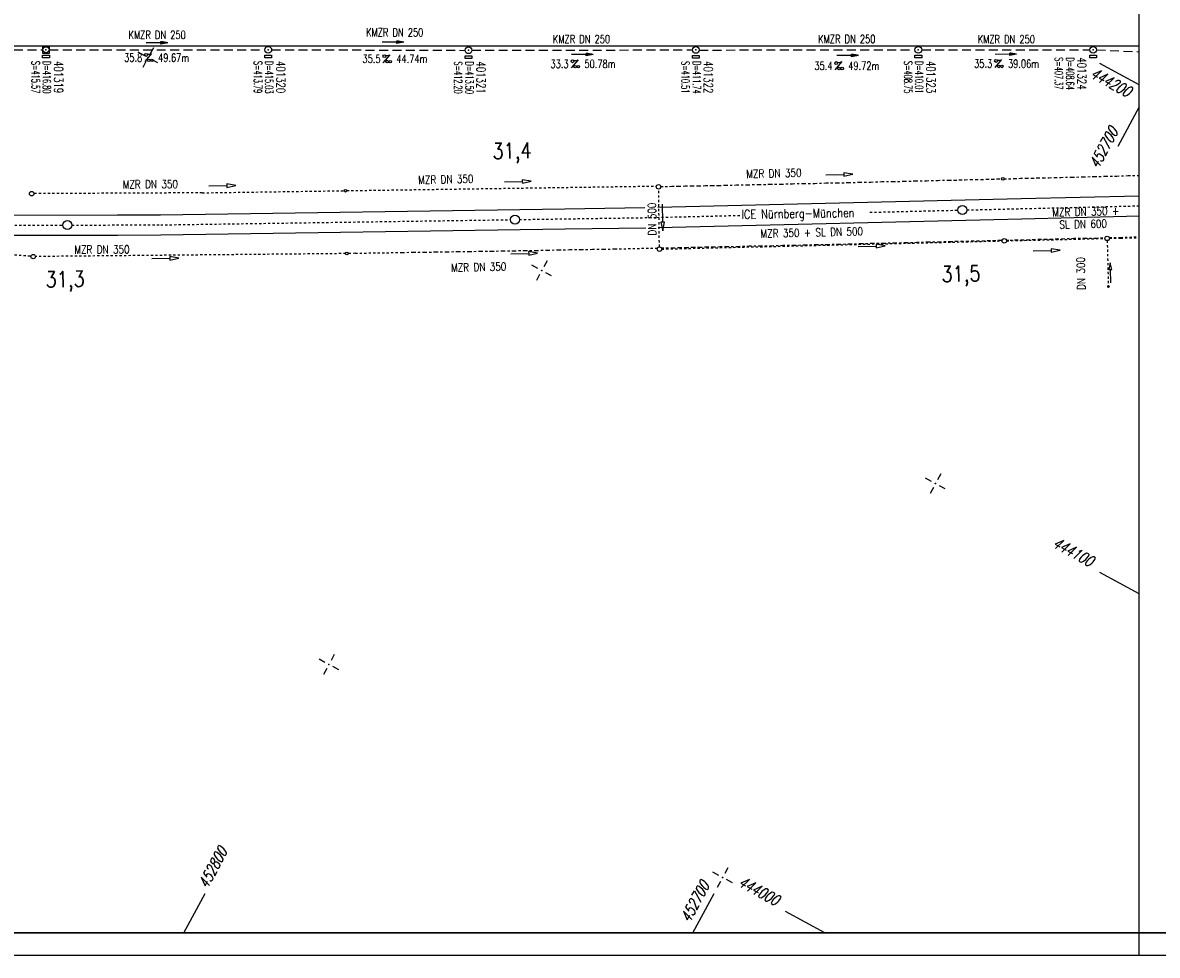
# Model space of a CAD drawing. Extents: x 0 to 1135, y 0 to 420.
# Tile 13 of 39: x 701 to 954, y 0 to 208. Entities that reach past the tile are written whole.
import ezdxf
from ezdxf.enums import TextEntityAlignment as Align

# ---------------------------------------------------------------- set-up
doc = ezdxf.new("R2010")
doc.units = 0
doc.header["$LTSCALE"] = 2
doc.header["$MEASUREMENT"] = 0
for name, pattern in [('ACAD_ISO03W100', [0.5, 0.25, -0.25]), ('ACAD_ISO05W100', [0.5, 0.25, -0.25]), ('ACAD_ISO10W100W', [0.5, 0.25, -0.25]), ('AUSGEZOGEN', [0]), ('GESTRICH-X2', [1.5, 1, -0.5]), ('STRICHLINIEX2', [0.5, 0.25, -0.25])]:
    doc.linetypes.add(name, pattern=pattern)
doc.layers.get('0').update_dxf_attribs({"linetype": 'AUSGEZOGEN'})
for name, color, linetype in [('Bahnachse', 7, 'CONTINUOUS'), ('Durchlaesse', 15, 'CONTINUOUS'), ('FBR', 8, 'CONTINUOUS'), ('Gleisachsen', 7, 'CONTINUOUS'), ('KANAL', 7, 'GESTRICH-X2'), ('NETZ', 250, 'CONTINUOUS'), ('PFEIL', 7, 'CONTINUOUS'), ('RAHMEN', 250, 'AUSGEZOGEN'), ('SCHACHTNR', 6, 'CONTINUOUS'), ('SCHRIFT', 7, 'CONTINUOUS'), ('SCHSYMBOL', 7, 'CONTINUOUS'), ('TEXTO', 4, 'CONTINUOUS'), ('TEXTU', 4, 'CONTINUOUS'), ('Tiefenentwaesserung_und_Sammell', 15, 'CONTINUOUS')]:
    doc.layers.add(name, color=color, linetype=linetype)
doc.styles.add('ROMANS', font='romans.shx', dxfattribs={"width": 0.8})

# ---------------------------------------------------------------- blocks, each defined once
blk = doc.blocks.new('IKR')
at = {"color": 0}
for p, q in [((-2.5, 0), (-1, 0)), ((0, 1), (0, 2.5)), ((1, 0), (2.5, 0)), ((0, -2.5), (0, -1))]:
    blk.add_line(p, q, dxfattribs=at)
blk.add_circle((0, 0), 0.05, dxfattribs=at)
blk.add_point((0, 0), dxfattribs=at)
blk = doc.blocks.new('GST')
at = {"color": 0}
blk.add_circle((0, 0), 0.75, dxfattribs=at)
blk.add_point((0, 0), dxfattribs=at)
blk = doc.blocks.new('17')
blk.add_lwpolyline([(-0.76, -1.22), (0.75, -1.22), (0.75, -1.8), (-0.76, -1.8)], close=True)
blk.add_blockref('GST', (0, 0))
blk = doc.blocks.new('PROM')
blk.add_line((1.57, 1.82), (0.02, 0.02))
for centre, radius in [((0.32, 1.51), 0.317), ((0.94, 0.29), 0.283), ((1.64, 0.29), 0.283)]:
    blk.add_circle(centre, radius)
blk.add_arc((0.99, 2.68), 1.03, 239.1414, 303.3549)
blk = doc.blocks.new('PFEIL2')
at = {"color": 0}
for p, q in [((0.88, 0), (-2.4, -0.01)), ((0.88, -0.27), (0.88, 0.28)), ((0.88, 0.28), (2.43, 0.01)), ((0.91, 0.27), (0.88, 0.26)), ((0.97, 0.26), (0.88, 0.25)), ((1.02, 0.25), (0.88, 0.23)), ((1.07, 0.24), (0.88, 0.21)), ((1.13, 0.23), (0.88, 0.19)), ((1.18, 0.22), (0.88, 0.17)), ((1.24, 0.21), (0.88, 0.15)), ((1.29, 0.21), (0.88, 0.14)), ((1.34, 0.2), (0.88, 0.12)), ((1.4, 0.19), (0.88, 0.1)), ((1.45, 0.18), (0.88, 0.08)), ((1.51, 0.17), (0.88, 0.06)), ((1.56, 0.16), (0.88, 0.04)), ((1.61, 0.15), (0.88, 0.02)), ((1.67, 0.14), (0.88, 0.01)), ((1.72, 0.13), (0.88, -0.01)), ((1.78, 0.12), (0.88, -0.03)), ((1.83, 0.11), (0.88, -0.05)), ((1.88, 0.1), (0.88, -0.07)), ((1.94, 0.09), (0.88, -0.09)), ((2.05, 0.08), (0.88, -0.12)), ((1.99, 0.08), (0.88, -0.11)), ((2.1, 0.07), (0.88, -0.14)), ((2.15, 0.06), (0.88, -0.16)), ((2.21, 0.05), (0.88, -0.18)), ((2.26, 0.04), (0.88, -0.2)), ((2.32, 0.03), (0.88, -0.22)), ((2.37, 0.02), (0.88, -0.23)), ((2.42, 0.01), (0.88, -0.25)), ((2.43, 0.01), (0.88, -0.27))]:
    blk.add_line(p, q, dxfattribs=at)
blk = doc.blocks.new('27')
at = {"color": 0}
for points in [[(-0.75, -0.75), (0.75, -0.75), (0.75, 0.75), (-0.75, 0.75)], [(-0.76, -1.22), (0.75, -1.22), (0.75, -1.8), (-0.76, -1.8)]]:
    blk.add_lwpolyline(points, close=True, dxfattribs=at)
blk.add_circle((0, 0), 0.676, dxfattribs=at)
blk.add_point((0, 0), dxfattribs=at)

msp = doc.modelspace()

# ---------------------------------------------------------------- linework, layer by layer
at = {"layer": 'Bahnachse', "linetype": 'ACAD_ISO10W100W'}
for points in [[(911.51, 166.45), (950, 167.37)], [(842.26, 164.79), (861.08, 165.24)], [(889.85, 165.93), (909.51, 166.4)], [(711.54, 163.07), (731.38, 163.11), (809.53, 164.28)], [(811.53, 164.31), (842.26, 164.77)]]:
    msp.add_lwpolyline(points, dxfattribs=at)
at = {"layer": 'Bahnachse', "linetype": 'ACAD_ISO05W100'}
msp.add_lwpolyline([(684.76, 163.03), (709.54, 163.07)], dxfattribs=at)
at = {"layer": 'Bahnachse', "linetype": 'Continuous'}
for centre in [(910.51, 166.42), (810.53, 164.29), (710.54, 163.07)]:
    msp.add_circle(centre, 1, dxfattribs=at)
at = {"layer": 'Durchlaesse', "linetype": 'STRICHLINIEX2'}
for p, q in [((842.81, 158.21), (842.64, 171.12)), ((842.65, 170.39), (842.65, 170.49)), ((942.85, 159.59), (943.13, 149.14))]:
    msp.add_line(p, q, dxfattribs=at)
at = {"layer": 'Durchlaesse', "linetype": 'Continuous'}
for points in [[(843.42, 167.74), (843.51, 163.75), (843.11, 163.74), (843.56, 161.75), (843.91, 163.75), (843.51, 163.75)], [(943.64, 150.17), (943.56, 153.17), (943.86, 153.17), (943.53, 154.67), (943.26, 153.16), (943.56, 153.17)]]:
    msp.add_lwpolyline(points, dxfattribs=at)
msp.add_ellipse((943.12, 149.36), major_axis=(-0.005, 0.225), ratio=0.666667, dxfattribs=at)
at = {"layer": 'FBR'}
msp.add_lwpolyline([(287.63, 203.36), (300.1, 203.19), (316.96, 203.12), (325.26, 203.12), (350.26, 203.12), (375.26, 203.12), (400.26, 203.12), (425.26, 203.12), (575.26, 203.12), (825.26, 203.12), (950, 203.12)], dxfattribs=at)
at = {"layer": 'Gleisachsen', "linetype": 'Continuous'}
for p, q in [((842.44, 167.04), (923.64, 168.99)), ((923.64, 168.99), (950, 169.62)), ((684.76, 165.28), (721.73, 165.34)), ((721.73, 165.34), (731.35, 165.36)), ((731.35, 165.36), (821.7, 166.71)), ((821.7, 166.71), (839.58, 166.98)), ((923.75, 164.49), (947.16, 165.05)), ((947.16, 165.05), (950, 165.12)), ((821.76, 162.21), (839.78, 162.48)), ((842.52, 162.54), (923.75, 164.49)), ((684.76, 160.78), (721.74, 160.84)), ((721.74, 160.84), (731.42, 160.86)), ((731.42, 160.86), (821.76, 162.21))]:
    msp.add_line(p, q, dxfattribs=at)
at = {"layer": 'KANAL'}
for p, q in [((656.61, 202.14), (705.01, 202.23)), ((706.49, 202.21), (754.68, 202.23)), ((756.17, 202.24), (799.4, 202.09)), ((800.9, 202.1), (850.19, 202.2)), ((851.7, 202.16), (899.9, 202.21)), ((901.42, 202.2), (938.98, 202.21)), ((940.49, 202.18), (950, 201.79))]:
    msp.add_line(p, q, dxfattribs=at)
at = {"layer": 'NETZ'}
for p, q in [((949.98, 194.42), (941.18, 199.17)), ((949.98, 189.44), (945.22, 180.65)), ((949.98, 80.73), (941.18, 85.49)), ((736.56, 5.02), (741.32, 13.82)), ((850.25, 5.02), (855.01, 13.82)), ((879.76, 5.02), (870.96, 9.78))]:
    msp.add_line(p, q, dxfattribs=at)
at = {"layer": 'RAHMEN'}
for p, q in [((950, 0), (950, 415)), ((0, 0), (950, 0)), ((950, 0), (1135, 0))]:
    msp.add_line(p, q, dxfattribs=at)
at = {"layer": 'RAHMEN', "const_width": 0.35}
msp.add_lwpolyline([(25, 5), (1130, 5), (1130, 415), (25, 415), (25, 5)], dxfattribs=at)
at = {"layer": 'Tiefenentwaesserung_und_Sammell', "linetype": 'ACAD_ISO03W100'}
for p, q in [((740.66, 170.27), (703.06, 170.09)), ((740.66, 170.27), (772.36, 170.75)), ((772.96, 170.76), (842.15, 171.79)), ((945.84, 160.33), (950, 160.44)), ((680.79, 157.79), (702.4, 156.18)), ((772.69, 156.7), (703.4, 156.04)), ((774.85, 156.77), (773.29, 156.72))]:
    msp.add_line(p, q, dxfattribs=at)
at = {"layer": 'Tiefenentwaesserung_und_Sammell', "linetype": 'STRICHLINIEX2'}
for p, q in [((920.37, 159.56), (942.36, 160.08)), ((943.36, 160.11), (945.85, 160.17)), ((945.85, 160.17), (950, 160.27)), ((843.33, 157.71), (919.37, 159.53))]:
    msp.add_line(p, q, dxfattribs=at)
at = {"layer": 'Tiefenentwaesserung_und_Sammell', "linetype": 'Continuous'}
for points in [[(808.19, 172.7), (812.18, 172.8), (812.19, 172.4), (814.18, 172.84), (812.18, 173.2), (812.18, 172.8)], [(880.02, 174.27), (884.02, 174.37), (884.03, 173.97), (886.02, 174.42), (884.01, 174.77), (884.02, 174.37)], [(742.14, 171.85), (746.14, 171.88), (746.15, 171.48), (748.14, 171.89), (746.14, 172.28), (746.14, 171.88)], [(887.24, 158.27), (891.24, 158.37), (891.25, 157.97), (893.24, 158.42), (891.23, 158.77), (891.24, 158.37)], [(926.33, 157.3), (930.33, 157.39), (930.33, 156.99), (932.32, 157.44), (930.32, 157.79), (930.33, 157.39)], [(729.41, 155.62), (733.41, 155.65), (733.42, 155.25), (735.41, 155.66), (733.41, 156.05), (733.41, 155.65)], [(809.6, 156.65), (813.6, 156.75), (813.6, 156.35), (815.59, 156.79), (813.59, 157.15), (813.6, 156.75)]]:
    msp.add_lwpolyline(points, dxfattribs=at)
at = {"layer": 'Tiefenentwaesserung_und_Sammell', "linetype": 'ACAD_ISO03W100'}
for points in [[(843.12, 171.66), (844.09, 171.66), (845.59, 171.73), (847.09, 171.74), (848.59, 171.8), (850.09, 171.82), (851.59, 171.83), (853.1, 171.89), (854.6, 171.9), (856.1, 171.92), (857.6, 171.98), (860.05, 172.02), (862.55, 172.06), (865.06, 172.15), (867.56, 172.18), (870.06, 172.22), (872.56, 172.31), (875.06, 172.35), (877.56, 172.39), (880.07, 172.48), (882.57, 172.51), (885.07, 172.55), (887.57, 172.64), (890.08, 172.68), (892.53, 172.77), (895.03, 172.81), (897.53, 172.85), (900.04, 172.93), (902.54, 172.97), (905.04, 173.06), (907.54, 173.1), (908.74, 173.12), (909.94, 173.14), (911.15, 173.21), (912.35, 173.23), (913.55, 173.25), (914.75, 173.27), (915.95, 173.29), (917.15, 173.31), (918.35, 173.38), (919.24, 173.4)], [(919.84, 173.41), (920.85, 173.42), (922.15, 173.44), (923.46, 173.51), (924.76, 173.52), (926.01, 173.54), (927.31, 173.61), (928.61, 173.63), (929.91, 173.65), (931.21, 173.67), (932.51, 173.73), (935.02, 173.77), (937.52, 173.86), (940.02, 173.9), (942.52, 173.99), (945.03, 174.02), (947.53, 174.11), (950, 174.15)], [(920.37, 159.7), (921.17, 159.71), (922.47, 159.78), (923.77, 159.79), (925.07, 159.81), (926.37, 159.88), (927.67, 159.9), (928.97, 159.92), (930.27, 159.93), (931.58, 160), (932.88, 160.02), (935.38, 160.11), (937.88, 160.15), (940.38, 160.18), (942.39, 160.26)], [(943.39, 160.28), (945.39, 160.31), (945.84, 160.33)], [(774.85, 156.77), (775.85, 156.79), (776.85, 156.82), (777.85, 156.84), (778.85, 156.87), (779.85, 156.84), (780.85, 156.87), (781.85, 156.89), (782.85, 156.92), (785.36, 156.96), (787.86, 157), (790.36, 157.03), (792.86, 157.07), (795.36, 157.11), (797.86, 157.15), (800.37, 157.19), (802.87, 157.23), (805.37, 157.26), (807.87, 157.3), (810.32, 157.34), (812.82, 157.38), (815.33, 157.42), (817.83, 157.46), (820.33, 157.55), (822.83, 157.58), (825.33, 157.62), (827.84, 157.66), (830.34, 157.7), (832.84, 157.74), (833.84, 157.76), (834.84, 157.79), (835.84, 157.81), (836.84, 157.84), (837.84, 157.86), (838.85, 157.89), (839.85, 157.91), (840.85, 157.94), (841.85, 157.91), (842.38, 157.93)], [(843.27, 157.96), (844.35, 158), (845.85, 158.02), (847.35, 158.03), (848.85, 158.09), (850.35, 158.11), (851.86, 158.17), (853.36, 158.18), (854.86, 158.19), (856.36, 158.26), (857.86, 158.27), (860.36, 158.31), (862.87, 158.4), (865.37, 158.43), (867.87, 158.47), (870.37, 158.56), (872.87, 158.6), (875.38, 158.64), (877.88, 158.73), (880.38, 158.76), (882.88, 158.8), (885.38, 158.89), (887.89, 158.93), (890.39, 159.02), (892.89, 159.06), (895.39, 159.09), (897.9, 159.18), (900.35, 159.22), (902.85, 159.31), (905.35, 159.35), (907.85, 159.39), (909.06, 159.46), (910.26, 159.48), (911.46, 159.5), (912.66, 159.52), (913.86, 159.54), (915.06, 159.56), (916.26, 159.63), (917.46, 159.65), (918.66, 159.67), (919.37, 159.68)], [(843.27, 157.96), (844.35, 158), (845.85, 158.02), (847.35, 158.03), (848.85, 158.09), (850.35, 158.11), (851.86, 158.17), (853.36, 158.18), (854.86, 158.19), (856.36, 158.26), (857.86, 158.27), (860.36, 158.31), (862.87, 158.4), (865.37, 158.43), (867.87, 158.47), (870.37, 158.56), (872.87, 158.6), (875.38, 158.64), (877.88, 158.73), (880.38, 158.76), (882.88, 158.8), (885.38, 158.89), (887.89, 158.93), (890.39, 159.02), (892.89, 159.06), (895.39, 159.09), (897.9, 159.18), (900.35, 159.22), (902.85, 159.31), (905.35, 159.35), (907.85, 159.39), (909.06, 159.46), (910.26, 159.48), (911.46, 159.5), (912.66, 159.52), (913.86, 159.54), (915.06, 159.56), (916.26, 159.63), (917.46, 159.65), (918.66, 159.67), (919.37, 159.68)]]:
    msp.add_lwpolyline(points, dxfattribs=at)
at = {"layer": 'Tiefenentwaesserung_und_Sammell', "linetype": 'Continuous'}
for centre, radius in [((919.54, 173.41), 0.3), ((702.56, 170.08), 0.5), ((772.66, 170.75), 0.3), ((842.62, 171.62), 0.5), ((919.87, 159.54), 0.5), ((942.86, 160.09), 0.5), ((842.83, 157.7), 0.5), ((702.9, 156.03), 0.5), ((772.99, 156.71), 0.3)]:
    msp.add_circle(centre, radius, dxfattribs=at)

# ---------------------------------------------------------------- block references
at = {"layer": 'NETZ', "rotation": 151.5965}
for p in [(728.57, 200.46), (816.53, 152.9), (904.49, 105.33), (768.96, 64.94), (856.93, 17.37)]:
    msp.add_blockref('IKR', p, dxfattribs=at)
at = {"layer": 'PFEIL'}
for p, rotation in [((730.54, 203.75), 0.01303548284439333), ((783.25, 203.9), 359.8352354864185), ((825.55, 201.14), 0.08783548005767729), ((884.85, 200.93), 0.03423548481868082), ((920.2, 201.2), 359.9899354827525)]:
    msp.add_blockref('PFEIL2', p, dxfattribs=dict(at, rotation=rotation))
at = {"layer": 'SCHSYMBOL', "rotation": 3.548496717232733e-05}
for name, p in [('27', (705.75, 202.22)), ('17', (755.42, 202.23)), ('17', (800.16, 202.1)), ('17', (850.94, 202.18)), ('17', (900.66, 202.21)), ('17', (939.73, 202.2))]:
    msp.add_blockref(name, p, dxfattribs=at)
at = {"layer": 'TEXTU'}
for p, rotation in [((727.79, 199.56), 0.01303548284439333), ((781.03, 199.29), 359.8352354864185), ((823.06, 198.14), 0.08783548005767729), ((882, 197.75), 0.03423548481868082), ((917.7, 198.21), 359.9899354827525)]:
    msp.add_blockref('PROM', p, dxfattribs=dict(at, rotation=rotation))

# ---------------------------------------------------------------- texts
at = {"layer": 'Bahnachse', "linetype": 'Continuous', "style": 'ROMANS', "width": 0.8334}
for s, rotation, oblique, p in [('31,4', 1.3749, 0, (805.54, 177.83)), ('31,3', 1.1932, 0, (705.69, 149.16)), ('31,5', 1.3749, 360, (905.86, 150.36))]:
    msp.add_text(s, height=3.5, rotation=rotation, dxfattribs=dict(at, oblique=oblique)).set_placement(p)
at = {"layer": 'Durchlaesse', "linetype": 'Continuous', "style": 'ROMANS', "oblique": 360, "width": 0.8}
for s, rotation, p in [('DN 500', 90.7086, (842.12, 160.75)), ('DN 300', 91.3665, (937.99, 148.6))]:
    msp.add_text(s, height=1.8, rotation=rotation, dxfattribs=at).set_placement(p)
at = {"layer": 'NETZ', "style": 'ROMANS', "oblique": 16.6, "width": 0.75}
for s, rotation, p in [('444200', 331.5965, (938.8, 196.17)), ('452700', 61.5965, (940.83, 175.47)), ('444100', 331.5965, (930.41, 91.31)), ('452800', 61.5965, (741.8, 14.7)), ('452700', 61.5965, (849.52, 7.11)), ('444000', 331.5965, (860.19, 15.6))]:
    msp.add_text(s, height=2.5, rotation=rotation, dxfattribs=at).set_placement(p)
at = {"layer": 'SCHACHTNR', "style": 'ROMANS'}
for s, height, width, p in [('S=407.37', 1.8, 0.6, (931.18, 200.54)), ('D=408.64', 1.8, 0.6, (933.7, 200.53)), ('401324', 2, 0.7, (936.19, 200.53)), ('S=415.57', 1.8, 0.6, (702.55, 199.72)), ('D=416.80', 1.8, 0.6, (705.04, 199.72)), ('401319', 2, 0.7, (707.56, 199.71)), ('S=413.79', 1.8, 0.6, (752.22, 199.72)), ('D=415.03', 1.8, 0.6, (754.71, 199.72)), ('401320', 2, 0.7, (757.22, 199.71)), ('S=412.20', 1.8, 0.6, (796.96, 199.61)), ('D=413.50', 1.8, 0.6, (799.48, 199.6)), ('401321', 2, 0.7, (801.97, 199.6)), ('S=410.51', 1.8, 0.6, (847.73, 199.69)), ('D=411.74', 1.8, 0.6, (850.25, 199.68)), ('401322', 2, 0.7, (852.74, 199.68)), ('S=408.75', 1.8, 0.6, (897.48, 199.71)), ('D=410.01', 1.8, 0.6, (899.97, 199.72)), ('401323', 2, 0.7, (902.46, 199.72))]:
    msp.add_text(s, height=height, rotation=270, dxfattribs=dict(at, width=width)).set_placement(p)
at = {"layer": 'SCHRIFT', "style": 'ROMANS', "width": 0.8}
msp.add_text('ICE Nürnberg-München', height=2, rotation=0.9181, dxfattribs=at).set_placement((861.17, 164.46))
at = {"layer": 'TEXTO', "style": 'ROMANS', "width": 0.75}
for rotation, p in [(0.013, (730.59, 204.64)), (359.8352, (783.67, 205.2)), (0.0878, (825.4, 203.7)), (0.0342, (884.68, 203.72)), (359.9899, (920.33, 203.68))]:
    msp.add_text('KMZR DN 250', height=1.8, rotation=rotation, dxfattribs=at).set_placement(p, align=Align.CENTER)
at = {"layer": 'TEXTU', "style": 'ROMANS', "width": 0.75}
for s, rotation, p in [('35.8', 0.013, (723.22, 199.56)), ('49.67m', 0.013, (730.79, 199.55)), ('35.5', 359.8352, (776.46, 199.3)), ('44.74m', 359.8352, (784.02, 199.29)), ('33.3', 0.0878, (818.47, 198.14)), ('50.78m', 0.0878, (826.05, 198.16)), ('35.4', 0.0342, (877.43, 197.74)), ('49.72m', 0.0342, (885, 197.76)), ('35.3', 359.9899, (913.12, 198.22)), ('39.06m', 359.9899, (920.69, 198.21))]:
    msp.add_text(s, height=1.8, rotation=rotation, dxfattribs=at).set_placement(p)
at = {"layer": 'Tiefenentwaesserung_und_Sammell', "linetype": 'Continuous', "style": 'ROMANS', "width": 0.8}
for s, rotation, oblique, p in [('MZR DN 350', 1.3665, 0, (862.24, 173.57)), ('MZR DN 350', 0.3665, 360, (722.9, 171.25)), ('MZR DN 350', 1.3665, 0, (788.94, 172.23)), ('MZR DN 350 +', 1.3665, 360, (930.62, 164.99)), ('MZR 350 + SL DN 500', 1.3665, 0, (865.43, 160.25)), (' SL DN 600', 1.3665, 0, (931.22, 162.23)), ('MZR DN 350', 0.3665, 360, (712.1, 156.68)), ('MZR DN 350', 1.3665, 0, (796.29, 152.64))]:
    msp.add_text(s, height=1.8, rotation=rotation, dxfattribs=dict(at, oblique=oblique)).set_placement(p)

doc.saveas('drawing.dxf')
